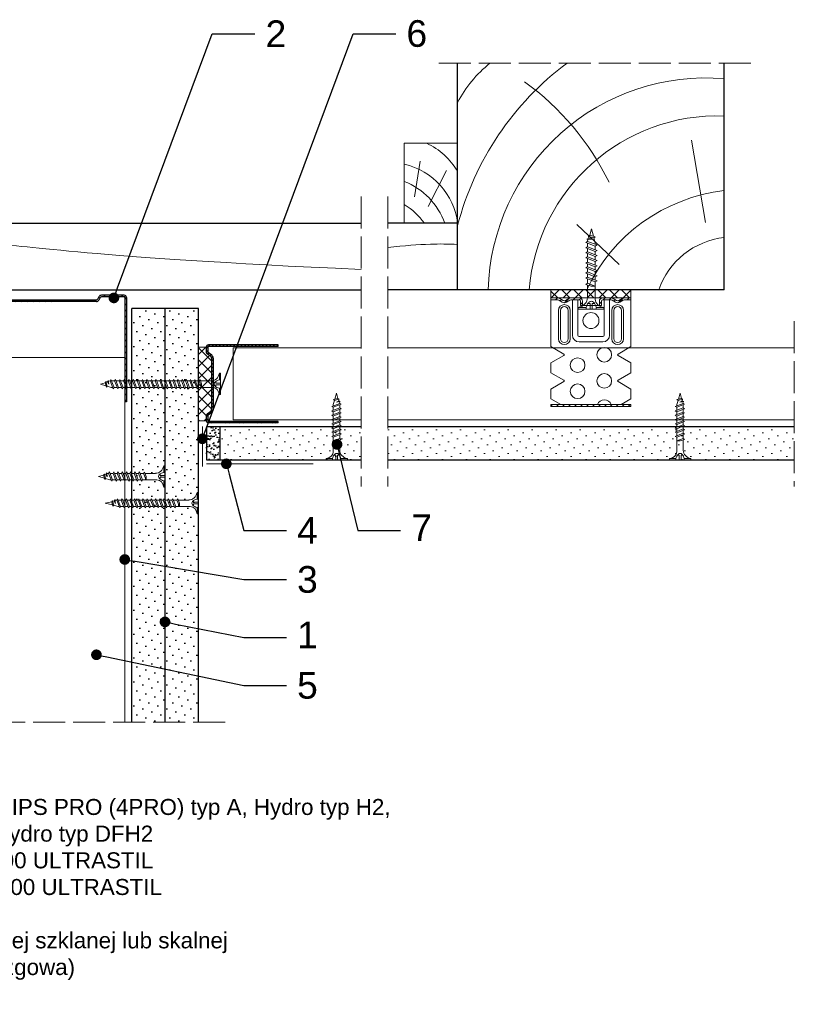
# Model space of a CAD drawing. Header units: millimetres. Extents: x 43 to 2655, y 898 to 1858.
# Tile 9 of 10: x 2364 to 2655, y 898 to 1267. Entities that reach past the tile are written whole.
import ezdxf
from ezdxf import colors
from ezdxf.entities.mleader import LeaderData, LeaderLine
from ezdxf.math import Vec2, Vec3

# ---------------------------------------------------------------- set-up
doc = ezdxf.new("R2010")
doc.units = ezdxf.units.MM
doc.linetypes.add('ACAD_ISO02W100', pattern=[15, 12, -3])
for name, color, linetype, lineweight in [('_RIGIPS AKCESORIA', 7, 'Continuous', 18), ('_RIGIPS G-K', 7, 'Continuous', 25), ('_RIGIPS PROFIL', 7, 'Continuous', 18), ('KRESKOWANIE', 7, 'Continuous', 9), ('OPISY', 7, 'Continuous', 9), ('PRZERYWANA', 7, 'ACAD_ISO02W100', 9)]:
    doc.layers.add(name, color=color, linetype=linetype, lineweight=lineweight)
doc.styles.get("Standard").update_dxf_attribs({"font": 'arial.ttf'})
pattern_1 = [(225, (179.9828, 147.6603), (1.122532, -3.367596), [0, -3.175])]

# ---------------------------------------------------------------- blocks, each defined once
blk = doc.blocks.new('UW 100 ULTRASTIL')
h = blk.add_hatch()
h.set_pattern_fill('ANSI31', color=256, scale=0.5, style=0)
h.paths.add_polyline_path([(166.82, 2.35), (89.14, 2.35, 0.286951), (88.24, 1.79), (87.91, 1.11, -0.286951), (87.01, 0.55), (78.78, 0.55, -0.414214), (78.53, 0.8), (78.53, 40), (77.98, 40), (77.98, 0.8, 0.414214), (78.78, 0), (87.35, 0, 0.286951), (88.25, 0.56), (88.58, 1.24, -0.286951), (89.48, 1.8), (166.48, 1.8, -0.286951), (167.38, 1.24), (167.71, 0.56, 0.286951), (168.61, 0), (177.18, 0, 0.414214), (177.98, 0.8), (177.98, 40), (177.43, 40), (177.43, 0.8, -0.414214), (177.18, 0.55), (168.95, 0.55, -0.286951), (168.05, 1.11), (167.72, 1.79, 0.286951)])
for p, q in [((77.98, 0.8), (77.98, 40)), ((77.98, 40), (78.53, 40)), ((78.53, 0.8), (78.53, 40)), ((177.43, 0.8), (177.43, 40)), ((177.98, 40), (177.43, 40)), ((177.98, 0.8), (177.98, 40)), ((78.78, 0.55), (87.01, 0.55)), ((78.78, 0), (87.35, 0)), ((87.91, 1.11), (88.24, 1.79)), ((88.25, 0.56), (88.58, 1.24)), ((89.14, 2.35), (166.82, 2.35)), ((89.48, 1.8), (166.48, 1.8)), ((167.71, 0.56), (167.38, 1.24)), ((168.05, 1.11), (167.72, 1.79)), ((168.61, 0), (177.18, 0)), ((168.95, 0.55), (177.18, 0.55))]:
    blk.add_line(p, q)
for centre, radius, start, end in [((78.78, 0.8), 0.8, 180, 270), ((78.78, 0.8), 0.25, 180, 270), ((87.01, 1.55), 1, 270, 334.0435), ((87.35, 1), 1, 270, 334.0435), ((89.14, 1.35), 1, 90, 154.0435), ((89.48, 0.8), 1, 90, 154.0435), ((166.48, 0.8), 1, 25.9565, 90), ((166.82, 1.35), 1, 25.9565, 90), ((168.61, 1), 1, 205.9565, 270), ((168.95, 1.55), 1, 205.9565, 270), ((177.18, 0.8), 0.8, 270, 0), ((177.18, 0.8), 0.25, 270, 0)]:
    blk.add_arc(centre, radius, start, end)
blk = doc.blocks.new('TN 25')
at = {"layer": '_RIGIPS AKCESORIA'}
for p, q in [((0, -0.84), (0, 7.16)), ((0, 7.16), (0.46, 7.16)), ((0.46, 7.16), (0.46, 4.78)), ((0.46, 4.78), (0, 4.78)), ((0, 3.5), (1.77, 3.5)), ((1.77, 3.5), (1.77, 4.2)), ((3.02, 4.46), (8.47, 4.46)), ((7.12, 4.46), (7.12, 3.18)), ((8.03, 2.01), (7.12, 4.46)), ((7.12, 3.18), (7.65, 1.53)), ((8.47, 4.46), (8.79, 5)), ((9.61, 1.51), (8.47, 4.46)), ((8.79, 5), (9.93, 2.01)), ((9, 4.46), (10.1, 4.46)), ((10.1, 4.46), (10.41, 5)), ((11.23, 1.51), (10.1, 4.46)), ((10.41, 5), (11.56, 2.01)), ((10.62, 4.46), (11.67, 4.46)), ((11.67, 4.46), (11.99, 5)), ((12.81, 1.51), (11.67, 4.46)), ((11.99, 5), (13.14, 2.01)), ((12.2, 4.46), (13.21, 4.46)), ((13.21, 4.46), (13.52, 5)), ((14.34, 1.51), (13.21, 4.46)), ((13.52, 5), (14.67, 2.01)), ((13.73, 4.46), (14.8, 4.46)), ((14.8, 4.46), (15.12, 5)), ((15.94, 1.51), (14.8, 4.46)), ((15.12, 5), (16.26, 2.01)), ((15.33, 4.46), (16.42, 4.46)), ((16.42, 4.46), (16.73, 5)), ((17.55, 1.51), (16.42, 4.46)), ((16.73, 5), (17.88, 2.01)), ((16.94, 4.46), (17.99, 4.46)), ((17.99, 4.46), (18.31, 5)), ((19.13, 1.51), (17.99, 4.46)), ((18.31, 5), (19.45, 2.01)), ((18.52, 4.46), (19.68, 4.46)), ((19.68, 4.46), (20, 5)), ((20.82, 1.51), (19.68, 4.46)), ((20, 5), (21.14, 2.01)), ((20.21, 4.46), (20.7, 4.46)), ((20.7, 4.46), (22.28, 3.98)), ((21.85, 1.83), (21.67, 3.28)), ((21.67, 3.28), (22.14, 2.4)), ((22.28, 3.98), (22.56, 4.37)), ((22.7, 2.36), (22.28, 3.98)), ((22.56, 4.37), (23.03, 2.71)), ((22.71, 3.85), (25, 3.24)), ((25, 3.24), (23.03, 2.71)), ((0, 2.83), (1.77, 2.83)), ((0.46, 1.64), (0, 1.64)), ((0.46, -0.84), (0.46, 1.64)), ((1.77, 2.83), (1.77, 2.18)), ((7.49, 2.01), (3.55, 2.01)), ((7.65, 1.53), (8.03, 2.01)), ((9.41, 2.01), (8.03, 2.01)), ((9.93, 2.01), (9.61, 1.51)), ((11.04, 2.01), (9.93, 2.01)), ((11.56, 2.01), (11.23, 1.51)), ((12.61, 2.01), (11.56, 2.01)), ((13.14, 2.01), (12.81, 1.51)), ((14.15, 2.01), (13.14, 2.01)), ((14.67, 2.01), (14.34, 1.51)), ((15.74, 2.01), (14.67, 2.01)), ((16.26, 2.01), (15.94, 1.51)), ((17.36, 2.01), (16.26, 2.01)), ((17.88, 2.01), (17.55, 1.51)), ((18.93, 2.01), (17.88, 2.01)), ((19.45, 2.01), (19.13, 1.51)), ((19.45, 2.01), (20.62, 2.01)), ((21.14, 2.01), (20.82, 1.51)), ((21.14, 2.01), (21.81, 2.12)), ((22.14, 2.4), (21.85, 1.83)), ((22.7, 2.36), (22.14, 2.4)), ((23.03, 2.71), (22.7, 2.36)), ((0, -0.84), (0.46, -0.84))]:
    blk.add_line(p, q, dxfattribs=at)
for centre, major_axis, ratio, start_param, end_param in [((3.09, 7.67), (0.17, 3.2), 0.826134, 1.773653, 3.180586), ((-0.04, 0.9), (0, 3.93), 0.848176, -0.720942, -0.151112), ((1.66, 3.18), (0, 0.895), 0.848176, -1.552777, -0.720942), ((1.66, 3.18), (0, 0.895), 0.848176, 3.862535, 4.730408), ((3.37, -1.57), (0.28, 3.57), 0.832181, 0.035984, 1.430787), ((-2.73, 15.91), (0, 14.76), 0.848176, 3.399396, 3.475072), ((0.59, 4.62), (0, 2.81), 0.848176, 3.475072, 3.862535)]:
    blk.add_ellipse(centre, major_axis=major_axis, ratio=ratio, start_param=start_param, end_param=end_param, dxfattribs=at)
blk = doc.blocks.new('TN 35')
at = {"layer": '_RIGIPS AKCESORIA'}
for p, q in [((0, -0.84), (0, 7.16)), ((0, 7.16), (0.46, 7.16)), ((0.46, 4.78), (0, 4.78)), ((0.46, 7.16), (0.46, 4.78)), ((1.77, 3.5), (1.77, 4.2)), ((3.02, 4.46), (8.47, 4.46)), ((7.12, 4.46), (7.12, 3.18)), ((8.03, 2.01), (7.12, 4.46)), ((8.47, 4.46), (8.79, 5)), ((9.61, 1.51), (8.47, 4.46)), ((8.79, 5), (9.93, 2.01)), ((9, 4.46), (10.1, 4.46)), ((10.1, 4.46), (10.41, 5)), ((11.23, 1.51), (10.1, 4.46)), ((10.41, 5), (11.56, 2.01)), ((10.62, 4.46), (11.67, 4.46)), ((11.67, 4.46), (11.99, 5)), ((12.81, 1.51), (11.67, 4.46)), ((11.99, 5), (13.14, 2.01)), ((12.2, 4.46), (13.21, 4.46)), ((13.21, 4.46), (13.52, 5)), ((14.34, 1.51), (13.21, 4.46)), ((13.52, 5), (14.67, 2.01)), ((13.73, 4.46), (14.8, 4.46)), ((14.8, 4.46), (15.12, 5)), ((15.94, 1.51), (14.8, 4.46)), ((15.12, 5), (16.26, 2.01)), ((15.33, 4.46), (16.42, 4.46)), ((16.42, 4.46), (16.73, 5)), ((17.55, 1.51), (16.42, 4.46)), ((16.73, 5), (17.88, 2.01)), ((16.94, 4.46), (17.99, 4.46)), ((17.99, 4.46), (18.31, 5)), ((19.13, 1.51), (17.99, 4.46)), ((18.31, 5), (19.45, 2.01)), ((18.52, 4.46), (19.57, 4.46)), ((19.57, 4.46), (19.88, 5)), ((20.7, 1.51), (19.57, 4.46)), ((19.88, 5), (21.03, 2.01)), ((20.09, 4.46), (21.14, 4.46)), ((21.14, 4.46), (21.46, 5)), ((22.28, 1.51), (21.14, 4.46)), ((21.46, 5), (22.6, 2.01)), ((21.67, 4.46), (22.72, 4.46)), ((22.72, 4.46), (23.03, 5)), ((23.85, 1.51), (22.72, 4.46)), ((23.03, 5), (24.18, 2.01)), ((23.24, 4.46), (24.29, 4.46)), ((24.29, 4.46), (24.61, 5)), ((25.43, 1.51), (24.29, 4.46)), ((24.61, 5), (25.75, 2.01)), ((24.81, 4.46), (25.87, 4.46)), ((25.87, 4.46), (26.18, 5)), ((27, 1.51), (25.87, 4.46)), ((26.18, 5), (27.33, 2.01)), ((26.39, 4.46), (27.44, 4.46)), ((27.44, 4.46), (27.76, 5)), ((28.58, 1.51), (27.44, 4.46)), ((27.76, 5), (28.9, 2.01)), ((27.96, 4.46), (29.13, 4.46)), ((29.13, 4.46), (29.45, 5)), ((30.27, 1.51), (29.13, 4.46)), ((29.45, 5), (30.59, 2.01)), ((29.65, 4.46), (30.15, 4.46)), ((30.15, 4.46), (31.73, 3.98)), ((31.73, 3.98), (32.01, 4.37)), ((32.15, 2.36), (31.73, 3.98)), ((32.01, 4.37), (32.48, 2.71)), ((32.16, 3.85), (35, 3.24)), ((0, 3.5), (1.77, 3.5)), ((0, 2.83), (1.77, 2.83)), ((0.46, 1.64), (0, 1.64)), ((0.46, -0.84), (0.46, 1.64)), ((1.77, 2.83), (1.77, 2.18)), ((7.49, 2.01), (3.55, 2.01)), ((7.12, 3.18), (7.65, 1.53)), ((7.65, 1.53), (8.03, 2.01)), ((9.41, 2.01), (8.03, 2.01)), ((9.93, 2.01), (9.61, 1.51)), ((11.04, 2.01), (9.93, 2.01)), ((11.56, 2.01), (11.23, 1.51)), ((12.61, 2.01), (11.56, 2.01)), ((13.14, 2.01), (12.81, 1.51)), ((14.15, 2.01), (13.14, 2.01)), ((14.67, 2.01), (14.34, 1.51)), ((15.74, 2.01), (14.67, 2.01)), ((16.26, 2.01), (15.94, 1.51)), ((17.36, 2.01), (16.26, 2.01)), ((17.88, 2.01), (17.55, 1.51)), ((18.93, 2.01), (17.84, 2.01)), ((19.45, 2.01), (19.13, 1.51)), ((20.51, 2.01), (19.41, 2.01)), ((21.03, 2.01), (20.7, 1.51)), ((22.08, 2.01), (20.99, 2.01)), ((22.6, 2.01), (22.28, 1.51)), ((23.66, 2.01), (22.56, 2.01)), ((24.18, 2.01), (23.85, 1.51)), ((25.23, 2.01), (24.14, 2.01)), ((25.75, 2.01), (25.43, 1.51)), ((26.81, 2.01), (25.71, 2.01)), ((27.33, 2.01), (27, 1.51)), ((28.38, 2.01), (27.33, 2.01)), ((28.9, 2.01), (28.58, 1.51)), ((28.9, 2.01), (30.07, 2.01)), ((30.59, 2.01), (30.27, 1.51)), ((30.59, 2.01), (31.26, 2.12)), ((31.3, 1.83), (31.12, 3.28)), ((31.12, 3.28), (31.59, 2.4)), ((31.59, 2.4), (31.3, 1.83)), ((32.15, 2.36), (31.59, 2.4)), ((32.48, 2.71), (32.15, 2.36)), ((35, 3.24), (32.48, 2.71)), ((0, -0.84), (0.46, -0.84))]:
    blk.add_line(p, q, dxfattribs=at)
for centre, major_axis, ratio, start_param, end_param in [((3.09, 7.67), (0.17, 3.2), 0.826134, 1.773653, 3.180586), ((-0.04, 0.9), (0, 3.93), 0.848176, -0.720942, -0.151112), ((1.66, 3.18), (0, 0.895), 0.848176, -1.552777, -0.720942), ((3.37, -1.57), (0.28, 3.57), 0.832181, 0.035984, 1.430787), ((-2.73, 15.91), (0, 14.76), 0.848176, 3.399396, 3.475072), ((0.59, 4.62), (0, 2.81), 0.848176, 3.475072, 3.862535), ((1.66, 3.18), (0, 0.895), 0.848176, 3.862535, 4.730408)]:
    blk.add_ellipse(centre, major_axis=major_axis, ratio=ratio, start_param=start_param, end_param=end_param, dxfattribs=at)
blk = doc.blocks.new('drew kres')
at = {"layer": 'KRESKOWANIE'}
for p, q in [((2017.14, 418.87), (2001.31, 403.8)), ((2049.56, 403.04), (2044.28, 372.15))]:
    blk.add_line(p, q, dxfattribs=at)
for centre, radius, start, end in [((2049.6, 430.44), 81.58, 181.4719, 274.904), ((2053.93, 433.85), 70.73, 184.4672, 272.1435), ((2063.95, 455.7), 64.99, 204.8961, 263.4825), ((2059.82, 437.89), 29.39, 198.9536, 263.6559), ((2063.5, 432.03), 110.49, 194.5935, 233.3849), ((1921.56, 433.01), 102.26, 306.0245, 333.8719), ((1998.29, 380.05), 47.17, 207.8359, 231.0916)]:
    blk.add_arc(centre, radius, start, end, dxfattribs=at)
blk = doc.blocks.new('łata')
blk.add_lwpolyline([(214.66, 1814.9), (234.66, 1814.9), (234.66, 1844.9), (214.66, 1844.9), (214.66, 1814.9)])
at = {"layer": 'KRESKOWANIE'}
for p, q in [((225.74, 1821.18), (218.85, 1834.64)), ((230.83, 1824.77), (228.73, 1838.23))]:
    blk.add_line(p, q, dxfattribs=at)
for centre, start, end in [((237.21, 1821.23), 114.5926, 149.9704), ((240.5, 1811.66), 102.9512, 172.8371), ((244.09, 1806.27), 111.2258, 160.6453), ((248.28, 1799.69), 121.5305, 144.262)]:
    blk.add_arc(centre, 26.04, start, end, dxfattribs=at)
blk = doc.blocks.new('ES60 zagiety')
at = {"layer": '_RIGIPS AKCESORIA'}
h = blk.add_hatch(dxfattribs=at)
h.set_pattern_fill('ANSI31', color=256, scale=0.5, style=0)
h.paths.add_polyline_path([(484.4, 147.75, -0.133214), (484.77, 147.85), (487.37, 147.85), (487.37, 148.6), (484.77, 148.6, 0.133214), (484.02, 148.4), (482.75, 147.66, -0.271242), (481.99, 147.66), (480.73, 148.4, 0.133214), (479.97, 148.6), (477.02, 148.6), (476.77, 148.6, 0.414214), (475.52, 147.35), (475.52, 145.8), (476.27, 145.8), (476.27, 147.35, -0.414214), (476.77, 147.85), (479.97, 147.85, -0.133214), (480.35, 147.75), (481.61, 147.01, 0.271242), (483.13, 147.01)])
h.paths.add_polyline_path([(467.97, 148.6), (464.77, 148.6, 0.133214), (464.02, 148.4), (462.75, 147.66, -0.271242), (461.99, 147.66), (460.73, 148.4, 0.133214), (459.97, 148.6), (457.37, 148.6), (457.37, 147.85), (459.97, 147.85, -0.133214), (460.35, 147.75), (461.61, 147.01, 0.271242), (463.13, 147.01), (464.4, 147.75, -0.133214), (464.77, 147.85), (467.97, 147.85, -0.414214), (468.47, 147.35), (468.47, 145.8), (469.22, 145.8), (469.22, 147.35, 0.414214)])
h = blk.add_hatch(dxfattribs=at)
h.set_pattern_fill('ANSI31', color=256, scale=0.5, style=0)
h.paths.add_polyline_path([(487.37, 108.6), (457.37, 108.6), (457.37, 107.85), (487.37, 107.85)])
at = {"layer": '_RIGIPS AKCESORIA', "linetype": 'Continuous'}
for p, q in [((457.37, 148.6), (487.37, 148.6)), ((457.37, 147.85), (457.37, 148.6)), ((459.97, 147.85), (457.37, 147.85)), ((457.37, 130.36), (457.37, 147.85)), ((461.61, 147.01), (460.35, 147.75)), ((461.99, 147.66), (460.73, 148.4)), ((464.02, 148.4), (462.75, 147.66)), ((463.13, 147.01), (464.4, 147.75)), ((467.97, 147.85), (464.77, 147.85)), ((465.42, 134.6), (465.42, 147.85)), ((467.42, 147.85), (467.42, 134.6)), ((476.77, 147.85), (479.97, 147.85)), ((487.37, 148.6), (477.02, 148.6)), ((477.32, 147.85), (477.32, 134.6)), ((479.32, 134.6), (479.32, 147.85)), ((481.61, 147.01), (480.35, 147.75)), ((480.73, 148.4), (481.99, 147.66)), ((482.75, 147.66), (484.02, 148.4)), ((483.13, 147.01), (484.4, 147.75)), ((484.77, 147.85), (487.37, 147.85)), ((487.37, 147.85), (487.37, 148.6)), ((487.37, 130.36), (487.37, 147.85)), ((468.47, 145.8), (468.47, 147.35)), ((476.27, 145.8), (468.47, 145.8)), ((469.22, 147.35), (469.22, 145.8)), ((475.52, 147.35), (475.52, 145.8)), ((475.52, 145.8), (476.27, 145.8)), ((476.27, 145.8), (476.27, 147.35)), ((460.17, 143.9), (460.17, 133.3)), ((460.92, 133.3), (460.92, 143.9)), ((463.82, 143.9), (463.82, 133.3)), ((464.57, 143.9), (464.57, 133.3)), ((480.17, 143.9), (480.17, 133.3)), ((480.92, 143.9), (480.92, 133.3)), ((483.82, 133.3), (483.82, 143.9)), ((484.57, 143.9), (484.57, 133.3)), ((476.82, 134.1), (467.92, 134.1)), ((457.37, 130.36), (462.22, 127.56)), ((467.92, 132.1), (476.82, 132.1)), ((487.37, 130.36), (482.52, 127.56)), ((457.37, 124.24), (462.22, 127.04)), ((487.37, 124.24), (482.52, 127.04)), ((457.37, 120.56), (457.37, 124.24)), ((487.37, 120.56), (487.37, 124.24)), ((457.37, 120.56), (462.22, 117.76)), ((487.37, 120.56), (482.52, 117.76)), ((457.37, 114.44), (462.22, 117.24)), ((457.37, 110.76), (457.37, 114.44)), ((487.37, 114.44), (482.52, 117.24)), ((487.37, 110.76), (487.37, 114.44)), ((457.37, 110.76), (461.11, 108.6)), ((487.37, 110.76), (483.63, 108.6))]:
    blk.add_line(p, q, dxfattribs=at)
at = {"layer": '_RIGIPS AKCESORIA'}
for p, q in [((457.37, 108.6), (487.37, 108.6)), ((457.37, 108.6), (457.37, 107.85)), ((457.37, 107.85), (487.37, 107.85)), ((487.37, 108.6), (487.37, 107.85))]:
    blk.add_line(p, q, dxfattribs=at)
at = {"layer": '_RIGIPS AKCESORIA', "linetype": 'Continuous', "extrusion": (0, 0, -1)}
for centre, radius in [((-472.37, 140.1), 3), ((-477.37, 127.3), 2.75), ((-477.37, 117.5), 2.75)]:
    blk.add_circle(centre, radius, dxfattribs=at)
at = {"layer": '_RIGIPS AKCESORIA', "linetype": 'Continuous'}
for centre in [(467.37, 123.4), (467.37, 113.6)]:
    blk.add_circle(centre, 2.75, dxfattribs=at)
for centre, radius, start, end in [((459.97, 147.1), 1.5, 59.6482, 90), ((459.97, 147.1), 0.75, 59.6482, 90), ((464.77, 147.1), 1.5, 90, 120.3518), ((467.97, 147.35), 1.25, 0, 90), ((467.97, 147.35), 0.5, 0, 90), ((476.77, 147.35), 1.25, 90, 180), ((479.97, 147.1), 0.75, 59.6482, 90), ((482.37, 148.3), 0.75, 239.6482, 300.3518), ((462.37, 143.9), 2.2, 0, 180), ((482.37, 143.9), 1.45, 0, 180), ((482.37, 148.3), 1.5, 239.6482, 300.3518), ((462.37, 133.3), 2.2, 180, 360), ((467.92, 134.6), 0.5, 180, 270), ((476.82, 134.6), 2.5, 270, 360), ((482.37, 133.3), 1.45, 180, 0), ((462.07, 127.3), 0.3, 300, 60), ((462.07, 117.5), 0.3, 300, 60)]:
    blk.add_arc(centre, radius, start, end, dxfattribs=at)
at = {"layer": '_RIGIPS AKCESORIA', "linetype": 'Continuous', "extrusion": (0, 0, -1)}
for centre, radius, start, end in [((-462.37, 148.3), 0.75, 239.6482, 300.3518), ((-464.77, 147.1), 0.75, 59.6482, 90), ((-476.77, 147.35), 0.5, 0, 90), ((-479.97, 147.1), 1.5, 90, 120.3518), ((-484.77, 147.1), 1.5, 59.6482, 90), ((-484.77, 147.1), 0.75, 59.6482, 90), ((-462.37, 143.9), 1.45, 0, 180), ((-462.37, 148.3), 1.5, 239.6482, 300.3518), ((-482.37, 143.9), 2.2, 0, 180), ((-462.37, 133.3), 1.45, 180, 0), ((-467.92, 134.6), 2.5, 270, 360), ((-467.92, 134.6), 0.5, 270, 360), ((-476.82, 134.6), 0.5, 180, 270), ((-482.37, 133.3), 2.2, 180, 360), ((-482.67, 127.3), 0.3, 300, 60), ((-482.67, 117.5), 0.3, 300, 60), ((-477.37, 107.7), 2.75, 19.1033, 160.8967)]:
    blk.add_arc(centre, radius, start, end, dxfattribs=at)
blk = doc.blocks.new('UD 30 ULTRASTIL')
h = blk.add_hatch()
h.set_pattern_fill('ANSI31', color=256, scale=0.3, style=0)
h.paths.add_polyline_path([(684.71, 712.9), (658.51, 712.9, 0.414214), (657.71, 712.1), (657.71, 710.25, 0.236068), (658.03, 709.61), (659.39, 708.59, -0.236068), (659.71, 707.95), (659.71, 688.65, -0.236068), (659.39, 688.01), (658.03, 686.99, 0.236068), (657.71, 686.35), (657.71, 684.5, 0.414214), (658.51, 683.7), (684.71, 683.7), (684.71, 684.25), (658.51, 684.25, -0.414214), (658.26, 684.5), (658.26, 686.35, -0.236068), (658.36, 686.55), (659.72, 687.57, 0.236068), (660.26, 688.65), (660.26, 707.95, 0.236068), (659.72, 709.03), (658.36, 710.05, -0.236068), (658.26, 710.25), (658.26, 712.1, -0.414214), (658.51, 712.35), (684.71, 712.35)])
for p, q in [((684.71, 712.9), (658.51, 712.9)), ((684.71, 712.35), (684.71, 712.9)), ((657.71, 712.1), (657.71, 710.25)), ((659.39, 708.59), (658.03, 709.61)), ((658.26, 712.1), (658.26, 710.25)), ((659.72, 709.03), (658.36, 710.05)), ((684.71, 712.35), (658.51, 712.35)), ((659.71, 707.95), (659.71, 688.65)), ((660.26, 707.95), (660.26, 688.65)), ((659.39, 688.01), (658.03, 686.99)), ((659.72, 687.57), (658.36, 686.55)), ((657.71, 686.35), (657.71, 684.5)), ((658.26, 686.35), (658.26, 684.5)), ((684.71, 684.25), (658.51, 684.25)), ((684.71, 683.7), (658.51, 683.7)), ((684.71, 683.7), (684.71, 684.25))]:
    blk.add_line(p, q)
for centre, radius, start, end in [((658.51, 712.1), 0.8, 90, 180), ((658.51, 710.25), 0.8, 180, 233.1301), ((658.51, 712.1), 0.25, 90, 180), ((658.51, 710.25), 0.25, 180, 233.1301), ((658.91, 707.95), 1.35, 0, 53.1301), ((658.91, 707.95), 0.8, 0, 53.1301), ((658.51, 686.35), 0.8, 126.8699, 180), ((658.91, 688.65), 0.8, 306.8699, 0), ((658.91, 688.65), 1.35, 306.8699, 0), ((658.51, 684.5), 0.8, 180, 270), ((658.51, 686.35), 0.25, 126.8699, 180), ((658.51, 684.5), 0.25, 180, 270)]:
    blk.add_arc(centre, radius, start, end)
blk = doc.blocks.new('TN 45')
at = {"layer": '_RIGIPS AKCESORIA'}
for p, q in [((0, -0.84), (0, 7.16)), ((0, 7.16), (0.46, 7.16)), ((0.46, 4.78), (0, 4.78)), ((0.46, 7.16), (0.46, 4.78)), ((1.77, 3.5), (1.77, 4.2)), ((3.02, 4.46), (8.47, 4.46)), ((7.12, 4.46), (7.12, 3.18)), ((8.03, 2.01), (7.12, 4.46)), ((8.47, 4.46), (8.79, 5)), ((9.61, 1.51), (8.47, 4.46)), ((8.79, 5), (9.93, 2.01)), ((9, 4.46), (10.1, 4.46)), ((10.1, 4.46), (10.41, 5)), ((11.23, 1.51), (10.1, 4.46)), ((10.41, 5), (11.56, 2.01)), ((10.62, 4.46), (11.67, 4.46)), ((11.67, 4.46), (11.99, 5)), ((12.81, 1.51), (11.67, 4.46)), ((11.99, 5), (13.14, 2.01)), ((12.2, 4.46), (13.21, 4.46)), ((13.21, 4.46), (13.52, 5)), ((14.34, 1.51), (13.21, 4.46)), ((13.52, 5), (14.67, 2.01)), ((13.73, 4.46), (14.8, 4.46)), ((14.8, 4.46), (15.12, 5)), ((15.94, 1.51), (14.8, 4.46)), ((15.12, 5), (16.26, 2.01)), ((15.33, 4.46), (16.42, 4.46)), ((16.42, 4.46), (16.73, 5)), ((17.55, 1.51), (16.42, 4.46)), ((16.73, 5), (17.88, 2.01)), ((16.94, 4.46), (17.99, 4.46)), ((17.99, 4.46), (18.31, 5)), ((19.13, 1.51), (17.99, 4.46)), ((18.31, 5), (19.45, 2.01)), ((18.52, 4.46), (19.68, 4.46)), ((19.68, 4.46), (20, 5)), ((20.82, 1.51), (19.68, 4.46)), ((20, 5), (21.14, 2.01)), ((20.21, 4.46), (21.37, 4.46)), ((21.37, 4.46), (21.69, 5)), ((22.51, 1.51), (21.37, 4.46)), ((21.69, 5), (22.83, 2.01)), ((21.9, 4.46), (23.06, 4.46)), ((23.06, 4.46), (23.38, 5)), ((24.2, 1.51), (23.06, 4.46)), ((23.38, 5), (24.52, 2.01)), ((23.59, 4.46), (24.75, 4.46)), ((24.75, 4.46), (25.07, 5)), ((25.89, 1.51), (24.75, 4.46)), ((25.07, 5), (26.21, 2.01)), ((25.28, 4.46), (26.44, 4.46)), ((26.44, 4.46), (26.76, 5)), ((27.58, 1.51), (26.44, 4.46)), ((26.76, 5), (27.9, 2.01)), ((26.96, 4.46), (28.13, 4.46)), ((28.13, 4.46), (28.45, 5)), ((29.27, 1.51), (28.13, 4.46)), ((28.45, 5), (29.59, 2.01)), ((28.65, 4.46), (29.82, 4.46)), ((29.82, 4.46), (30.14, 5)), ((30.96, 1.51), (29.82, 4.46)), ((30.14, 5), (31.28, 2.01)), ((30.34, 4.46), (31.51, 4.46)), ((31.51, 4.46), (31.83, 5)), ((32.65, 1.51), (31.51, 4.46)), ((31.83, 5), (32.97, 2.01)), ((32.03, 4.46), (33.2, 4.46)), ((33.2, 4.46), (33.52, 5)), ((34.34, 1.51), (33.2, 4.46)), ((33.52, 5), (34.66, 2.01)), ((33.72, 4.46), (34.89, 4.46)), ((34.89, 4.46), (35.21, 5)), ((36.03, 1.51), (34.89, 4.46)), ((35.21, 5), (36.35, 2.01)), ((35.41, 4.46), (36.58, 4.46)), ((36.58, 4.46), (36.9, 5)), ((37.72, 1.51), (36.58, 4.46)), ((36.9, 5), (38.04, 2.01)), ((37.1, 4.46), (38.27, 4.46)), ((38.27, 4.46), (38.59, 5)), ((39.41, 1.51), (38.27, 4.46)), ((38.59, 5), (39.73, 2.01)), ((38.79, 4.46), (39.96, 4.46)), ((39.96, 4.46), (40.28, 5)), ((41.1, 1.51), (39.96, 4.46)), ((40.28, 5), (41.42, 2.01)), ((40.48, 4.46), (40.98, 4.46)), ((40.98, 4.46), (42.56, 3.98)), ((42.56, 3.98), (42.84, 4.37)), ((42.98, 2.36), (42.56, 3.98)), ((42.84, 4.37), (43.31, 2.71)), ((42.99, 3.85), (45, 3.24)), ((0, 3.5), (1.77, 3.5)), ((0, 2.83), (1.77, 2.83)), ((0.46, 1.64), (0, 1.64)), ((0.46, -0.84), (0.46, 1.64)), ((1.77, 2.83), (1.77, 2.18)), ((7.49, 2.01), (3.55, 2.01)), ((7.12, 3.18), (7.65, 1.53)), ((7.65, 1.53), (8.03, 2.01)), ((9.41, 2.01), (8.03, 2.01)), ((9.93, 2.01), (9.61, 1.51)), ((11.04, 2.01), (9.93, 2.01)), ((11.56, 2.01), (11.23, 1.51)), ((12.61, 2.01), (11.56, 2.01)), ((13.14, 2.01), (12.81, 1.51)), ((14.15, 2.01), (13.14, 2.01)), ((14.67, 2.01), (14.34, 1.51)), ((15.74, 2.01), (14.67, 2.01)), ((16.26, 2.01), (15.94, 1.51)), ((17.36, 2.01), (16.26, 2.01)), ((17.88, 2.01), (17.55, 1.51)), ((18.93, 2.01), (17.88, 2.01)), ((19.45, 2.01), (19.13, 1.51)), ((19.45, 2.01), (20.62, 2.01)), ((20.62, 2.01), (19.57, 2.01)), ((21.14, 2.01), (20.82, 1.51)), ((21.14, 2.01), (22.31, 2.01)), ((22.31, 2.01), (21.26, 2.01)), ((22.83, 2.01), (22.51, 1.51)), ((22.83, 2.01), (24, 2.01)), ((24, 2.01), (22.95, 2.01)), ((24.52, 2.01), (24.2, 1.51)), ((24.52, 2.01), (25.69, 2.01)), ((25.69, 2.01), (24.64, 2.01)), ((26.21, 2.01), (25.89, 1.51)), ((26.21, 2.01), (27.38, 2.01)), ((27.38, 2.01), (26.33, 2.01)), ((27.9, 2.01), (27.58, 1.51)), ((27.9, 2.01), (29.07, 2.01)), ((29.07, 2.01), (28.02, 2.01)), ((29.59, 2.01), (29.27, 1.51)), ((29.59, 2.01), (30.76, 2.01)), ((30.76, 2.01), (29.71, 2.01)), ((31.28, 2.01), (30.96, 1.51)), ((31.28, 2.01), (32.45, 2.01)), ((32.45, 2.01), (31.4, 2.01)), ((32.97, 2.01), (32.65, 1.51)), ((32.97, 2.01), (34.14, 2.01)), ((34.14, 2.01), (33.09, 2.01)), ((34.66, 2.01), (34.34, 1.51)), ((34.66, 2.01), (35.83, 2.01)), ((35.83, 2.01), (34.78, 2.01)), ((36.35, 2.01), (36.03, 1.51)), ((36.35, 2.01), (37.52, 2.01)), ((37.52, 2.01), (36.47, 2.01)), ((38.04, 2.01), (37.72, 1.51)), ((38.04, 2.01), (39.21, 2.01)), ((39.21, 2.01), (38.16, 2.01)), ((39.73, 2.01), (39.41, 1.51)), ((39.73, 2.01), (40.9, 2.01)), ((41.42, 2.01), (41.1, 1.51)), ((41.42, 2.01), (42.09, 2.12)), ((42.13, 1.83), (41.95, 3.28)), ((41.95, 3.28), (42.42, 2.4)), ((42.42, 2.4), (42.13, 1.83)), ((42.98, 2.36), (42.42, 2.4)), ((43.31, 2.71), (42.98, 2.36)), ((45, 3.24), (43.31, 2.71)), ((0, -0.84), (0.46, -0.84))]:
    blk.add_line(p, q, dxfattribs=at)
for centre, major_axis, ratio, start_param, end_param in [((3.09, 7.67), (0.17, 3.2), 0.826134, 1.773653, 3.180586), ((-0.04, 0.9), (0, 3.93), 0.848176, -0.720942, -0.151112), ((1.66, 3.18), (0, 0.895), 0.848176, -1.552777, -0.720942), ((3.37, -1.57), (0.28, 3.57), 0.832181, 0.035984, 1.430787), ((-2.73, 15.91), (0, 14.76), 0.848176, 3.399396, 3.475072), ((0.59, 4.62), (0, 2.81), 0.848176, 3.475072, 3.862535), ((1.66, 3.18), (0, 0.895), 0.848176, 3.862535, 4.730408)]:
    blk.add_ellipse(centre, major_axis=major_axis, ratio=ratio, start_param=start_param, end_param=end_param, dxfattribs=at)
blk = doc.blocks.new('_Dot')
at = {"color": 0, "linetype": 'ByBlock', "lineweight": -2}
blk.add_line((-0.5, 0), (-1, 0), dxfattribs=at)
at = {"color": 0, "linetype": 'ByBlock', "const_width": 0.5}
blk.add_lwpolyline([(-0.25, 0, 1), (0.25, 0, 1)], format="xyb", close=True, dxfattribs=at)

msp = doc.modelspace()

# ---------------------------------------------------------------- hatches: boundary and pattern name
at = {"layer": '_RIGIPS AKCESORIA'}
h = msp.add_hatch(dxfattribs=at)
h.set_pattern_fill('ANSI37', color=256, style=0)
h.set_pattern_definition([(45, (376.0543, -312.0733), (-2.245064, 2.245064), []), (135, (376.0543, -312.0733), (-2.245064, -2.245064), [])])
h.paths.add_polyline_path([(2436.26, 1140.13, 0.236068), (2435.94, 1140.77), (2434.58, 1141.79, -0.236068), (2434.26, 1142.43), (2434.26, 1144.28), (2431.26, 1144.28), (2431.26, 1116.68), (2434.26, 1116.68), (2434.26, 1118.53, -0.236068), (2434.58, 1119.17), (2435.94, 1120.19, 0.236068), (2436.26, 1120.83)])
at = {"layer": '_RIGIPS G-K'}
h = msp.add_hatch(dxfattribs=at)
h.set_pattern_fill('DOTS', color=256, scale=2, angle=225, style=0)
h.set_pattern_definition(pattern_1)
h.paths.add_polyline_path([(2418.76, 1158.73), (2406.26, 1158.73), (2406.26, 1003.73), (2418.76, 1003.73)])
h = msp.add_hatch(dxfattribs=at)
h.set_pattern_fill('DOTS', color=256, scale=2, angle=225, style=0)
h.set_pattern_definition(pattern_1)
h.paths.add_polyline_path([(2431.26, 1158.73), (2418.76, 1158.73), (2418.76, 1003.73), (2431.26, 1003.73)])
h = msp.add_hatch(dxfattribs=at)
h.set_pattern_fill('AR-SAND', color=256, scale=0.05, style=0)
h.set_pattern_definition([(322.5, (419.721, 2204.9119), (-0.0800016, -2.4470662), [0, -1.9304, 0, -2.159, 0, -2.06375]), (352.5, (419.721, 2204.912), (2.2476164, -3.5841255), [0, -1.0414, 0, -1.7399, 0, -0.66675]), (32.5, (418.1588, 2204.9119), (3.9549619, -0.007186), [0, -0.635, 0, -2.286, 0, -2.9845]), (42.5, (418.159, 2204.912), (3.8177823, -1.1146466), [0, -0.3175, 0, -1.4986, 0, -1.7145])])
h.paths.add_polyline_path([(2434.26, 1102.03), (2439.26, 1102.03), (2439.26, 1114.53), (2434.26, 1114.53)])
at = {"layer": 'KRESKOWANIE'}
h = msp.add_hatch(dxfattribs=at)
h.set_pattern_fill('ANSI37', color=256, angle=270, style=0)
h.set_pattern_definition([(315, (209.7537, -158.4006), (2.245064, 2.245064), []), (45, (209.7537, -158.4006), (-2.245064, 2.245064), [])])
h.paths.add_polyline_path([(2593.5, 1165.73), (2563.5, 1165.73), (2563.5, 1162.73), (2593.5, 1162.73)])
h = msp.add_hatch(dxfattribs=at)
h.set_pattern_fill('DOTS', color=256, scale=2, angle=225, style=0)
h.set_pattern_definition([(315, (2735.4043, -590.6916), (-1.122532, -3.367596), [0, -3.175])])
h.paths.add_polyline_path([(2492.26, 1102.03), (2492.26, 1114.53), (2439.26, 1114.53), (2439.26, 1102.03)])
h = msp.add_hatch(dxfattribs=at)
h.set_pattern_fill('DOTS', color=256, scale=2, angle=225, style=0)
h.set_pattern_definition([(315, (2697.9043, -590.6916), (-1.122532, -3.367596), [0, -3.175])])
h.paths.add_polyline_path([(2502.26, 1114.53), (2654.74, 1114.53), (2654.74, 1102.03), (2502.26, 1102.03)])

# ---------------------------------------------------------------- linework, layer by layer
for p, q in [((2528.5, 1165.73), (2528.5, 1250.73)), ((2628.5, 1165.73), (2628.5, 1250.73)), ((2216.26, 1190.73), (2492.26, 1190.73)), ((2528.5, 1190.73), (2502.26, 1190.73)), ((2216.26, 1165.73), (2492.26, 1165.73)), ((2216.26, 1165.73), (2492.26, 1165.73)), ((2528.5, 1165.73), (2502.26, 1165.73)), ((2628.5, 1165.73), (2502.26, 1165.73))]:
    msp.add_line(p, q)
at = {"layer": '_RIGIPS AKCESORIA'}
for p, q in [((2434.26, 1144.28), (2431.26, 1144.28)), ((2434.26, 1116.68), (2431.26, 1116.68)), ((2432.76, 1114.53), (2432.76, 1099.53)), ((2434.26, 1100.53), (2474.26, 1100.53))]:
    msp.add_line(p, q, dxfattribs=at)
at = {"layer": '_RIGIPS G-K'}
for p, q in [((2406.26, 1003.73), (2406.26, 1158.73)), ((2431.26, 1158.73), (2406.26, 1158.73)), ((2418.76, 1003.73), (2418.76, 1158.73)), ((2431.26, 1003.73), (2431.26, 1158.73)), ((2434.26, 1114.53), (2492.26, 1114.53)), ((2434.26, 1114.53), (2434.26, 1102.03)), ((2434.26, 1114.53), (2434.26, 1102.03)), ((2439.26, 1114.53), (2439.26, 1102.03)), ((2502.26, 1114.53), (2654.74, 1114.53)), ((2434.26, 1102.03), (2492.26, 1102.03)), ((2502.26, 1102.03), (2654.74, 1102.03))]:
    msp.add_line(p, q, dxfattribs=at)
at = {"layer": '_RIGIPS PROFIL'}
for p, q in [((2492.26, 1143.98), (2444.26, 1143.98)), ((2444.26, 1143.98), (2444.26, 1116.98)), ((2654.74, 1143.98), (2502.26, 1143.98)), ((2492.26, 1116.98), (2444.26, 1116.98)), ((2654.74, 1116.98), (2502.26, 1116.98))]:
    msp.add_line(p, q, dxfattribs=at)
at = {"layer": '_RIGIPS PROFIL', "lineweight": 9}
for p in [(2304.86, 1140.33), (2403.66, 1003.73)]:
    msp.add_line(p, (2403.66, 1140.33), dxfattribs=at)
at = {"layer": 'KRESKOWANIE'}
for p, q in [((2563.5, 1162.73), (2563.5, 1165.73)), ((2593.5, 1162.73), (2593.5, 1165.73))]:
    msp.add_line(p, q, dxfattribs=at)
for points, knots in [([(2492.26, 1173.38), (2387.16, 1178.07), (2351.47, 1186.95), (2306.94, 1178.08), (2280.09, 1174.59), (2216.26, 1173.61)], [6.686545, 6.686545, 6.686545, 6.686545, 59.146745, 116.016123, 140.325128, 140.325128, 140.325128, 140.325128]), ([(2502.26, 1181.66), (2508.79, 1182.3), (2516.92, 1183.04), (2525.08, 1182.95), (2528.5, 1182.8)], [44.764065, 44.764065, 44.764065, 44.764065, 59.146745, 69.482608, 69.482608, 69.482608, 69.482608])]:
    msp.add_open_spline(points, degree=3, knots=knots, dxfattribs=at)
at = {"layer": 'PRZERYWANA'}
for p, q in [((2638.5, 1250.73), (2518.5, 1250.73)), ((2492.26, 1200.73), (2492.26, 1092.03)), ((2502.26, 1200.73), (2502.26, 1092.03)), ((2654.74, 1153.98), (2654.74, 1092.03)), ((2441.26, 1003.73), (2267.26, 1003.73))]:
    msp.add_line(p, q, dxfattribs=at)

# ---------------------------------------------------------------- block references
at = {"rotation": 180}
for name, p in [('UW 100 ULTRASTIL', (2482.24, 1163.73)), ('TN 45', (2439.6, 1133.64))]:
    msp.add_blockref(name, p, dxfattribs=at)
msp.add_blockref('UD 30 ULTRASTIL', (1776.54, 432.18))
at = {"layer": '_RIGIPS AKCESORIA', "xscale": -1.200000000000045, "yscale": 1.200000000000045, "zscale": 1.2, "rotation": 270}
msp.add_blockref('TN 25', (2574.76, 1158.57), dxfattribs=at)
at = {"layer": '_RIGIPS AKCESORIA'}
msp.add_blockref('ES60 zagiety', (2106.13, 1014.12), dxfattribs=at)
for name, p, rotation in [('TN 25', (2486.33, 1102.03), 90), ('TN 25', (2615.12, 1102.03), 90), ('TN 25', (2418.76, 1098.97), 180), ('TN 35', (2431.26, 1088.97), 180)]:
    msp.add_blockref(name, p, dxfattribs=dict(at, rotation=rotation))
at = {"layer": 'KRESKOWANIE', "xscale": -1, "rotation": 180}
msp.add_blockref('drew kres', (571.92, 1594.07), dxfattribs=at)
at = {"layer": 'KRESKOWANIE', "xscale": -1}
msp.add_blockref('łata', (2743.16, -624.18), dxfattribs=at)

# ---------------------------------------------------------------- texts
at = {"insert": (2241.56, 974.88), "char_height": 6, "width": 261.2438, "attachment_point": 1}
msp.add_mtext('1. Płyta gipsowo-kartonowa RIGIPS PRO (4PRO) typ A, Hydro typ H2, Fire typ F, Fire+ typ DF, Fire+ Hydro typ DFH2\\P2. Profil poziomy RIGIPS UW 100 ULTRASTIL\\P3. Profil słupkowy RIGIPS CW 100 ULTRASTIL\\P4. Taśma spoinowa RIGIPS\\P5. Wypełnienie z wełny mineralnej szklanej lub skalnej\\P6. Taśma samoprzylepna (poślizgowa)\\P7. Okładzina sufitowa RIGIPS', dxfattribs=at)

# ---------------------------------------------------------------- leaders
at = {"layer": 'OPISY'}
ml = msp.add_multileader_mtext('Standard', dxfattribs=at)
ml.set_content('2', color=256)
ml.set_leader_properties()
ml.set_arrow_properties(name='DOT')
ml.build(insert=Vec2(0, 0))
ctx = ml.context
ctx.base_point, ctx.char_height, ctx.landing_gap_size, ctx.plane_origin = Vec3(2452.47, 1261.77), 10, 4, Vec3(2259.88, 1405.43)
notes = []
notes.append((ctx, [(0, (1, 1, 0), (2436.47, 1261.77), (1, 0), 16, [(0, [(2399.59, 1162.73)], 0, [])])]))
ctx.mtext.insert, ctx.mtext.flow_direction = Vec3(2456.47, 1266.77), 5
ml = msp.add_multileader_mtext('Standard', dxfattribs=at)
ml.set_content('6', color=256)
ml.set_leader_properties()
ml.set_arrow_properties(name='DOT')
ml.build(insert=Vec2(0, 0))
ctx = ml.context
ctx.base_point, ctx.char_height, ctx.landing_gap_size, ctx.plane_origin = Vec3(2505.3, 1261.77), 10, 4, Vec3(2312.71, 1405.43)
notes.append((ctx, [(0, (1, 1, 0), (2489.3, 1261.77), (1, 0), 16, [(0, [(2432.76, 1109.91)], 0, [])])]))
ctx.mtext.insert, ctx.mtext.flow_direction = Vec3(2509.3, 1266.86), 5
ml = msp.add_multileader_mtext('Standard', dxfattribs=at)
ml.set_content('7', color=256)
ml.set_leader_properties()
ml.set_arrow_properties(name='DOT')
ml.build(insert=Vec2(0, 0))
ctx = ml.context
ctx.base_point, ctx.char_height, ctx.landing_gap_size, ctx.plane_origin = Vec3(2507.11, 1075.56), 10, 4, Vec3(2314.52, 1219.22)
notes.append((ctx, [(0, (1, 1, 0), (2491.11, 1075.56), (1, 0), 16, [(0, [(2483.27, 1107.8)], 0, [])])]))
ctx.mtext.insert, ctx.mtext.flow_direction = Vec3(2511.11, 1081.56), 5
ml = msp.add_multileader_mtext('Standard', dxfattribs=at)
ml.set_content('4', color=256)
ml.set_leader_properties()
ml.set_arrow_properties(name='DOT')
ml.build(insert=Vec2(0, 0))
ctx = ml.context
ctx.base_point, ctx.char_height, ctx.landing_gap_size, ctx.plane_origin = Vec3(2464.29, 1075.56), 10, 4, Vec3(2271.7, 1219.22)
notes.append((ctx, [(0, (1, 1, 0), (2448.29, 1075.56), (1, 0), 16, [(0, [(2441.76, 1100.53)], 0, [])])]))
ctx.mtext.insert, ctx.mtext.flow_direction = Vec3(2468.29, 1080.56), 5
ml = msp.add_multileader_mtext('Standard', dxfattribs=at)
ml.set_content('3', color=256)
ml.set_leader_properties()
ml.set_arrow_properties(name='DOT')
ml.build(insert=Vec2(0, 0))
ctx = ml.context
ctx.base_point, ctx.char_height, ctx.landing_gap_size, ctx.plane_origin = Vec3(2464.29, 1057.1), 10, 4, Vec3(2271.7, 1200.76)
notes.append((ctx, [(0, (1, 1, 0), (2448.29, 1057.1), (1, 0), 16, [(0, [(2403.66, 1064.66)], 0, [])])]))
ctx.mtext.insert, ctx.mtext.flow_direction = Vec3(2468.29, 1062.19), 5
ml = msp.add_multileader_mtext('Standard', dxfattribs=at)
ml.set_content('1', color=256)
ml.set_leader_properties()
ml.set_arrow_properties(name='DOT')
ml.build(insert=Vec2(0, 0))
ctx = ml.context
ctx.base_point, ctx.char_height, ctx.landing_gap_size, ctx.plane_origin = Vec3(2464.29, 1035.4), 10, 4, Vec3(2271.7, 1179.06)
notes.append((ctx, [(0, (1, 1, 0), (2448.29, 1035.4), (1, 0), 16, [(0, [(2418.76, 1041.25)], 0, [])])]))
ctx.mtext.insert, ctx.mtext.flow_direction = Vec3(2468.29, 1041.4), 5
ml = msp.add_multileader_mtext('Standard', dxfattribs=at)
ml.set_content('5', color=256)
ml.set_leader_properties()
ml.set_arrow_properties(name='DOT')
ml.build(insert=Vec2(0, 0))
ctx = ml.context
ctx.base_point, ctx.char_height, ctx.landing_gap_size, ctx.plane_origin = Vec3(2464.29, 1017.4), 10, 4, Vec3(2271.7, 1161.06)
notes.append((ctx, [(0, (1, 1, 0), (2448.29, 1017.4), (1, 0), 16, [(0, [(2393.05, 1028.93)], 0, [])])]))
ctx.mtext.insert, ctx.mtext.flow_direction = Vec3(2468.29, 1022.48), 5
for ctx, leaders in notes:
    for number, flags, end, landing, length, lines in leaders:
        leader = LeaderData()
        leader.index, (leader.has_last_leader_line, leader.has_dogleg_vector, leader.attachment_direction) = number, flags
        leader.last_leader_point, leader.dogleg_vector, leader.dogleg_length = Vec3(end), Vec3(landing), length
        for number, points, colour, breaks in lines:
            line = LeaderLine()
            line.index, line.vertices, line.color, line.breaks = number, Vec3.list(points), colors.encode_raw_color(colour), breaks
            leader.lines.append(line)
        ctx.leaders.append(leader)

doc.saveas('drawing.dxf')
